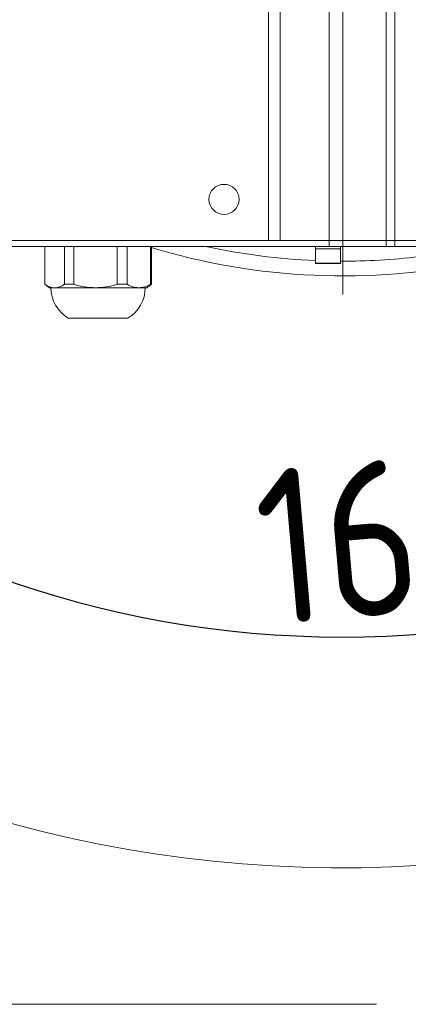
# Model space of a CAD drawing. Header units: millimetres. Extents: x 51337 to 61814, y -21781 to -12277.
# Tile 4 of 256: x 54963 to 55095, y -18776 to -18441. Entities that reach past the tile are written whole.
import ezdxf

# ---------------------------------------------------------------- set-up
doc = ezdxf.new("R2010")
doc.units = ezdxf.units.MM
doc.header["$LTSCALE"] = 0.3175
doc.linetypes.add('ACAD_ISO10W100', pattern=[18, 12, -3, 0, -3])
doc.linetypes.add('PHANTOM2', pattern=[31.75, 15.875, -3.175, 3.175, -3.175, 3.175, -3.175])
for name, color, linetype, lineweight in [('1轮廓实线层', 7, 'Continuous', 18), ('7标注层', 4, 'Continuous', 13), ('sub', 1, 'Continuous', 18), ('中心线', 4, 'ACAD_ISO10W100', 20), ('双点划', 2, 'PHANTOM2', 15), ('粗实线', 7, 'Continuous', 18)]:
    doc.layers.add(name, color=color, linetype=linetype, lineweight=lineweight)
doc.styles.add('标准汉字', font='gbenor.shx', dxfattribs={"bigfont": 'gbcbig.shx'})
doc.dimstyles.new('M1：15', dxfattribs={"dimscale": 15, "dimtxt": 3.5, "dimasz": 2.5, "dimexe": 2, "dimexo": 0, "dimgap": 0.5, "dimtad": 1, "dimdec": 4, "dimdsep": 46, "dimtxsty": '标准汉字', "dimcen": 5, "dimdle": 5, "dimclrd": 1, "dimclre": 1, "dimclrt": 256, "dimadec": 4, "dimazin": 2, "dimtfac": 1, "dimtdec": 4, "dimtmove": 0, "dimatfit": 3, "dimfxl": 1, "dimtolj": 1, "dimarcsym": 0})

# ---------------------------------------------------------------- blocks, each defined once
blk = doc.blocks.new('*D34')
at = {"layer": '7标注层', "color": 1, "lineweight": -2, "ltscale": 30, "transparency": 16777216}
blk.add_line((54654.41, -18378.15), (54761.15, -18359.33), dxfattribs=at)
blk.add_arc((55072.94, -18304.36), 346.6, 196.2021, 353.7979, dxfattribs=at)
at = {"layer": '7标注层', "color": 1, "lineweight": 20, "ltscale": 30, "transparency": 16777216}
for points in [[(55411.28, -18341.46), (55423.76, -18342.14), (55419.55, -18304.36)], [(54734.02, -18402.48), (54746.2, -18399.65), (54731.61, -18364.54)]]:
    blk.add_solid(points, dxfattribs=at)
at = {"layer": 'Defpoints', "color": 0, "lineweight": 20, "ltscale": 30, "transparency": 16777216}
for p in [(54794.67, -18304.36), (56512.47, -18304.36), (54654.41, -18378.15), (54935.66, -18622.61), (53093.16, -18653.45)]:
    blk.add_point(p, dxfattribs=at)
at = {"layer": '7标注层', "ltscale": 30, "transparency": 16777216, "insert": (55100.21, -18616.02), "char_height": 52.5, "attachment_point": 5, "rotation": 5, "style": '标准汉字'}
blk.add_mtext('\\A1;165%%D', dxfattribs=at)

msp = doc.modelspace()

# ---------------------------------------------------------------- linework, layer by layer
at = {"layer": '1轮廓实线层', "ltscale": 30}
for centre, radius, start, end in [((55072.94446, -18304.35532), 224, 253.1454006, 281.8489347), ((55072.94446, -18304.35532), 219, 257.7332267, 267.5792526), ((55072.94446, -18304.35532), 219, 269.8037812, 276.7524527), ((55063.79446, -18524.05532), 0.1, 180, 270), ((55072.09446, -18524.05532), 0.1, 270, 0), ((54989.94446, -18508.66782), 28.86776, 231.2918538, 235.1400912), ((54975.34853, -18526.70413), 5.65261, 232.5980627, 268.7204648), ((54985.9246, -18532.35532), 11.98014, 180, 239.3940567), ((54975.09607, -18526.70413), 5.65261, 271.2796186, 307.4019346), ((54989.03569, -18508.73755), 23.61778, 251.9618527, 269.9997555), ((54989.03549, -18508.73755), 23.61778, 270.0002445, 288.0381473), ((55003.84946, -18524.54606), 7.80981, 238.353065, 269.3271404), ((54993.96432, -18532.35532), 11.98014, 300.6059433, 0), ((55003.66604, -18524.54607), 7.8098, 270.6728295, 301.6469651), ((54989.94446, -18508.66782), 28.86776, 304.8599088, 308.7081462), ((54980.07971, -18542.23615), 0.5, 239.3940567, 270), ((54999.80921, -18542.23615), 0.5, 270, 300.6059433)]:
    msp.add_arc(centre, radius, start, end, dxfattribs=at)
at = {"layer": 'sub', "color": 4, "ltscale": 30}
msp.add_arc((55072.94446, -18304.35532), 424.98931, 190, 170, dxfattribs=at)
at = {"layer": '中心线', "ltscale": 30}
msp.add_line((55072.94446, -18077.26579), (55072.94446, -18536.81118), dxfattribs=at)
at = {"layer": '双点划', "ltscale": 30}
msp.add_line((53118.65197, -18775.69779), (57027.23695, -18775.69779), dxfattribs=at)
at = {"layer": '粗实线', "ltscale": 30}
for p, q in [((55047.77128, -18516.35533), (55047.77128, -18422.35531)), ((55051.64426, -18422.35531), (55051.64426, -18516.35533)), ((55068.31435, -18516.35533), (55068.31435, -18435.35533)), ((55087.63287, -18435.35533), (55087.63287, -18516.35533)), ((55090.59503, -18435.35533), (55090.59503, -18516.35533)), ((54933.64426, -18516.35533), (55047.77128, -18516.35533)), ((55051.64426, -18516.35533), (55047.77128, -18516.35533)), ((55051.64426, -18516.35533), (55068.31435, -18516.35533)), ((55068.31435, -18516.35533), (55068.31435, -18518.35533)), ((55068.31435, -18516.35533), (55087.63287, -18516.35533)), ((55087.63287, -18516.35533), (55087.63287, -18518.35533)), ((55087.63287, -18516.35533), (55090.59503, -18516.35533)), ((55090.59503, -18516.35533), (55090.59503, -18518.35533)), ((55090.59503, -18516.35533), (55108.9662, -18516.35533)), ((55068.31435, -18518.35533), (54938.44446, -18518.35533)), ((54971.8919, -18518.35533), (54971.8919, -18531.19453)), ((54971.91512, -18531.19453), (54971.91512, -18518.35533)), ((54978.52948, -18518.35533), (54978.52948, -18531.19453)), ((54981.72244, -18531.19453), (54981.72244, -18518.35533)), ((54996.34874, -18518.35533), (54996.34874, -18531.19453)), ((54999.75178, -18531.19453), (54999.75178, -18518.35533)), ((55007.76371, -18518.35533), (55007.76371, -18531.19453)), ((55007.99702, -18531.19453), (55007.99702, -18518.35533)), ((55063.69446, -18518.35533), (55063.69446, -18519.15531)), ((55063.69446, -18519.15531), (55063.69446, -18524.05532)), ((55067.94446, -18519.15531), (55063.69446, -18519.15531)), ((55072.19446, -18519.15531), (55063.69446, -18519.15531)), ((55072.19446, -18519.15531), (55067.94446, -18519.15531)), ((55087.63287, -18518.35533), (55068.31435, -18518.35533)), ((55072.19446, -18519.15531), (55072.19446, -18518.35533)), ((55072.19446, -18524.05532), (55072.19446, -18519.15531)), ((55090.59503, -18518.35533), (55087.63287, -18518.35533)), ((55108.9662, -18518.35533), (55090.59503, -18518.35533)), ((55063.69446, -18524.05532), (55072.19446, -18524.05532)), ((55072.09446, -18524.15531), (55063.79446, -18524.15531)), ((54971.8919, -18531.19453), (54971.91512, -18531.19453)), ((54973.44446, -18532.35533), (54975.2223, -18532.35533)), ((54975.2223, -18532.35533), (54989.03559, -18532.35533)), ((54978.52948, -18531.19453), (54981.72244, -18531.19453)), ((54989.03559, -18532.35533), (55003.75775, -18532.35533)), ((54996.34874, -18531.19453), (54999.75178, -18531.19453)), ((55003.75775, -18532.35533), (55006.44446, -18532.35533)), ((55007.76371, -18531.19453), (55007.99702, -18531.19453)), ((54979.82514, -18542.66648), (55000.06377, -18542.66648)), ((54999.80921, -18542.73616), (54980.07971, -18542.73616))]:
    msp.add_line(p, q, dxfattribs=at)
msp.add_circle((55032.64426, -18502.35532), 5.1, dxfattribs=at)

# ---------------------------------------------------------------- dimensions: what is measured, and where the dimension line sits
at = {"layer": '7标注层', "ltscale": 30}
dim = msp.add_angular_dim_2l(base=(54935.66285, -18622.60987), line1=((54654.41169, -18378.15394), (53093.15683, -18653.44529)), line2=((56512.46664, -18304.35532), (54794.66887, -18304.35532)), text='165%%D', dimstyle='M1：15', override={"dimtad": 1, "dimtih": 0, "dimtoh": 0, "dimsah": 1, "dimtzin": 8}, dxfattribs=at)
dim.commit()
dim.dimension.update_dxf_attribs({"geometry": '*D34', "text_midpoint": (55100.21121, -18616.01575)})

doc.saveas('drawing.dxf')
